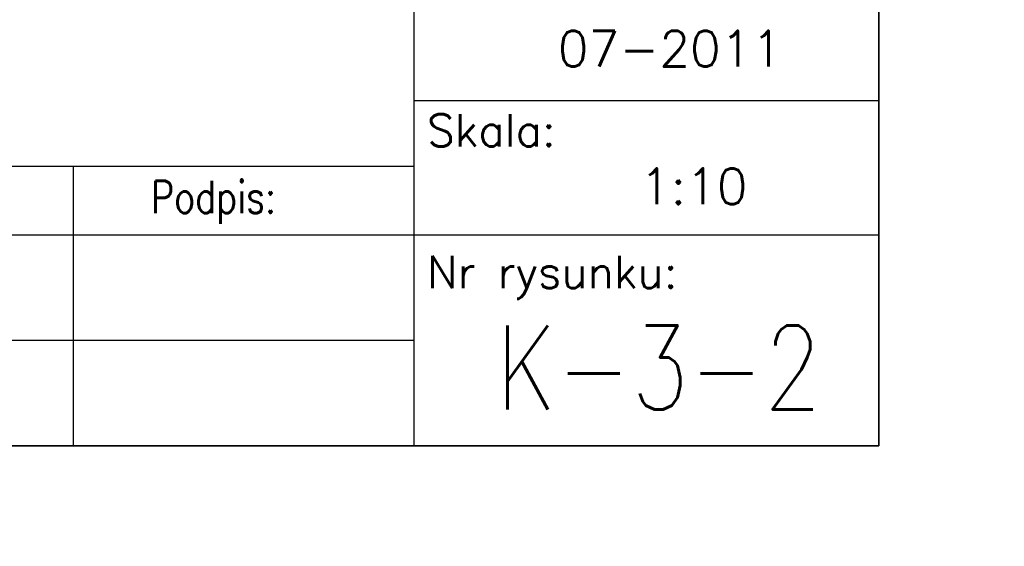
# Model space of a CAD drawing. Header units: millimetres. Extents: x -34919 to 306996, y -293018 to -145733.
# Tile 133 of 256: x 80581 to 81108, y -204822 to -204540. Entities that reach past the tile are written whole.
import ezdxf
from ezdxf.enums import TextEntityAlignment as Align

# ---------------------------------------------------------------- set-up
doc = ezdxf.new("R2010")
doc.units = ezdxf.units.MM
doc.header["$LTSCALE"] = 3
doc.layers.add('Prz', color=5, linetype='Continuous')
doc.layers.add('TABELA', color=7, linetype='Continuous')
doc.layers.add('SIATKA', color=5, linetype='Continuous', lineweight=18)
doc.styles.add('NOVE3', font='romans.shx', dxfattribs={"width": 0.7})
doc.styles.add('ROMANS', font='romans.shx')

# ---------------------------------------------------------------- blocks, each defined once
blk = doc.blocks.new('A$C72E22663')
at = {"layer": 'Prz'}
blk.add_lwpolyline([(-1140, 0), (0, 0), (0, 459.29), (-1140, 459.29)], close=True, dxfattribs=at)
at = {"layer": 'TABELA', "color": 3}
for p, q in [((-248.8, 459.29), (-248.8, 0)), ((-248.8, 185.03), (0, 185.03)), ((-1140, 149.76), (-248.8, 149.76)), ((-430.97, 56.54), (-430.97, 149.76)), ((-1140, 113.08), (-248.8, 113.08)), ((-248.8, 113.08), (0, 113.08)), ((-430.97, 0), (-430.97, 93.22))]:
    blk.add_line(p, q, dxfattribs=at)
at = {"layer": 'TABELA', "color": 2}
blk.add_line((-1140, 56.54), (-248.8, 56.54), dxfattribs=at)
at = {"layer": 'TABELA', "color": 4, "style": 'ROMANS'}
for s, p in [('Skala:', (-241.7, 160.32)), ('Nr rysunku:', (-241.7, 84.49))]:
    blk.add_text(s, height=17.28, rotation=360, dxfattribs=at).set_placement(p)
at = {"layer": 'TABELA', "color": 4, "style": 'ROMANS', "width": 0.8}
blk.add_text('Podpis:', height=17.28, rotation=360, dxfattribs=at).set_placement((-389.52, 124.65))

msp = doc.modelspace()

# ---------------------------------------------------------------- linework, layer by layer
at = {"layer": 'Prz'}
msp.add_lwpolyline([(81040.477, -204767.769), (76940.477, -204767.769), (76940.477, -201867.769), (81040.477, -201867.769)], close=True, dxfattribs=at)

# ---------------------------------------------------------------- block references
at = {"layer": 'SIATKA', "color": 42}
msp.add_blockref('A$C72E22663', (81040.477, -204767.769), dxfattribs=at)

# ---------------------------------------------------------------- texts
at = {"color": 20, "insert": (33837.901, -182331.101), "char_height": 300, "width": 16331.01415, "attachment_point": 1, "style": 'NOVE3'}
msp.add_mtext('{\\C1;Wytyczne montażowe\\P\\H0.83333x;\\C3;Podczas montażu należy bezwzględnie przestrzegać dopuszczalnych tolerancji z uwagi na ścisłe dopasowanie elementów amortyzujących ugięcia dźwigarów przekrycia auli.\\P\\H1.2x;\\C1;\\PZabezpieczenia antykorozyjne.\\C256;\\P\\H0.83333x;\\C3;Wszystkie elementy stalowe konstrukcji należy poddać ocynkowaniu ogniowemu.\\PKonstrukcje przeznaczone do cynkowania ogniowego powinny odpowiadać następującym warunkom:\\P\\pl900;^I1. Spoiny powinny być wykonane metodą półautomatyczną w osłonie gazów ochronnych. Nie zaleca się spawania elektrodą otuloną, ze względu na złą jakość powłoki cynkowej na spoinach.\\P^I2. Powierzchnia konstrukcji powinna być wolna od: zawalcowań, zgorzelin, odprysków po spawaniu, ostrych krawędzi, zanieczyszczeń farbami, olejami, emulsjami oraz innymi materiałami stosowanymi przy trasowaniu, znakowaniu, spawaniu, wierceniu itp. W przypadku spawania elektrodą należy dokładnie usunąć otulinę spawalniczą w celu zminimalizowania wad powłoki. Po ocynkowaniu uwydatnią się wady jakości powierzchni stali np. zawalcowania, rysy traserskie, zeszlifowania, pory, odpryski spawalnicze, wadliwe spoiny.\\P^I3. Elementy konstrukcyjne powinny posiadać odpowiednie otwory technologiczne do odpowietrzenia, swobodnego przepływu cynku zewnątrz i wewnątrz elementu oraz do podwieszenia (mogą być przyspawane uchwyty z blachy z otworami).\\P^I4. W przypadku powierzchni spawanych na zakładkę, spoina powinna być szczelna ze wszystkich stron (spawana na około), a nakładki szczelnie przylegać do konstrukcji. Przekroje skrzynkowe oraz powierzchnie nakładające się mogą powodować uszkodzenie konstrukcji - pękanie spoin.\\P^I5. Każdy element konstrukcyjny powinien składać się z jednego gatunku stali.\\P^I6. Konstrukcje nie powinny posiadać małych szczelin lub wnęk. Spoiny powinny być szczelne i zamknięte wokół elementu, ponieważ w przeciwnym przypadku mogą po cynkowaniu wylewać się z nich resztki topnika i kwasu pogarszając jakość powłoki (tzw. "krwawe wycieki").\\P^I7. Naddatek wymiarowy dla otworów pod śruby powinien wynosić 1 - 2 mm.\\PTermiczne oddziaływanie kąpieli cynkowej uwalnia w elementach naprężenia wewnętrzne, co może powodować odkształcenia. Szczególnie uwidacznia się to w elementach spawanych. Dotyczy to także dwuteowników spawanych, których odkształcenia po cynkowaniu mogą przekroczyć dopuszczalne normy, oraz nie usztywnionych arkuszy blach i otwartych kształtowników giętych.\\P\\C256;\\P\\pl0;\\H1.2x;\\C1;Malowanie konstrukcji.\\P\\H0.83333x;\\C3;Wszystkie elementy stalowe konstrukcji należy pomalować proszkowo na kolor RAL 9011}', dxfattribs=at)
at = {"layer": 'TABELA', "color": 2, "style": 'ROMANS'}
for s, p in [('07-2011', (80868.731, -204555.049)), ('1:10', (80912.666, -204628.772))]:
    msp.add_text(s, height=19.2, dxfattribs=at).set_placement(p, align=Align.MIDDLE_LEFT)
at = {"layer": 'TABELA', "color": 2, "style": 'ROMANS', "width": 0.8}
msp.add_text('K-3-2', height=45, dxfattribs=at).set_placement((80835.559, -204725.771), align=Align.MIDDLE_LEFT)

doc.saveas('drawing.dxf')
